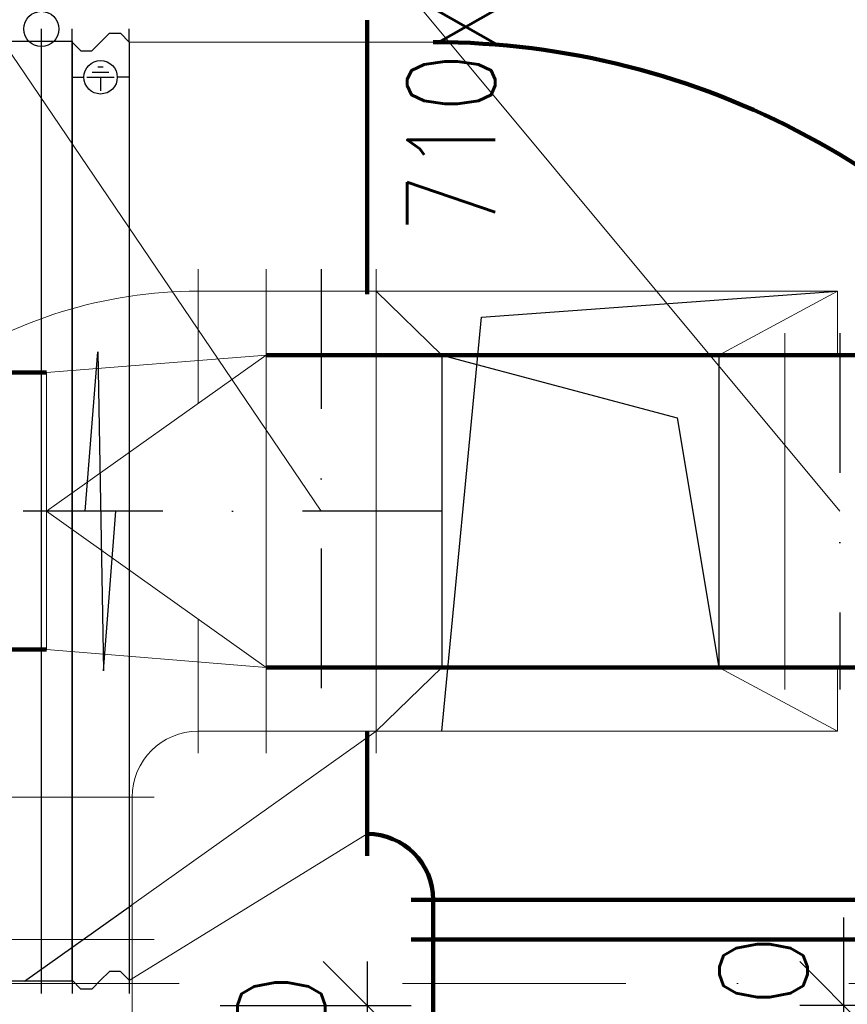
# Model space of a CAD drawing. Header units: millimetres. Extents: x -746391 to 410178, y -169697 to 100555.
# Tile 108 of 179: x 87409 to 89292, y -47 to 2191. Entities that reach past the tile are written whole.
import ezdxf
from ezdxf.lldxf.tags import DXFTag

# ---------------------------------------------------------------- set-up
doc = ezdxf.new("R2010")
doc.units = ezdxf.units.MM
for name, pattern in [('CENTERX2', [101.6, 63.5, -12.7, 12.7, -12.7]), ('DASHDOT', [25.4, 12.7, -6.35, 0, -6.35]), ('ČERCHOVANÁ', [25.4, 12.7, -6.35, 0, -6.35])]:
    doc.linetypes.add(name, pattern=pattern)
doc.layers.get('0').update_dxf_attribs({"color": 9})
doc.layers.get('Defpoints').update_dxf_attribs({"color": 9})
for name, color, linetype in [('1', 7, 'Continuous'), ('VZT-KÓTY', 2, 'Continuous'), ('VZT-ODVOD-NEVID', 4, 'ACAD_ISO02W100'), ('VZT-ODVOD-ZAŘÍZENÍ', 150, 'Continuous'), ('VZT-PŘÍOD-OSY', 1, 'ČERCHOVANÁ'), ('VZT-PŘÍVOD-NEVID', 120, 'ACAD_ISO02W100'), ('VZT-PŘÍVOD-TENKÉ', 4, 'Continuous'), ('VZT-PŘÍVOD-ZAŘÍZENÍ', 3, 'Continuous')]:
    doc.layers.add(name, color=color, linetype=linetype)
doc.layers.add('A99_N_osy', color=9, linetype='CENTERX2', lineweight=9)
doc.layers.add('VZT-KOTY', color=2, linetype='Continuous', lineweight=25)
doc.styles.add('RomanS', font='romans.shx')
tags = doc.linetypes.add('ACAD_ISO02W100', pattern=[15, 12, -3]).pattern_tags.tags
tags[6:7] = [DXFTag(74, 4), DXFTag(75, 0), DXFTag(340, '0'), DXFTag(46, 1.0), DXFTag(50, 0.0), DXFTag(44, 0.0), DXFTag(45, 0.0)]
tags[4:5] = [DXFTag(74, 4), DXFTag(75, 0), DXFTag(340, '0'), DXFTag(46, 1.0), DXFTag(50, 0.0), DXFTag(44, 0.0), DXFTag(45, 0.0)]
doc.dimstyles.new('VZT100', dxfattribs={"dimscale": 100, "dimtxt": 2, "dimasz": 2, "dimexe": 1, "dimexo": 2, "dimgap": 1, "dimtad": 1, "dimtoh": 1, "dimdec": 0, "dimzin": 0, "dimdsep": 46, "dimtxsty": 'RomanS', "dimblk": 'OBLIQUE', "dimcen": 1, "dimdle": 1, "dimclrd": 256, "dimclre": 256, "dimclrt": 256, "dimadec": 0, "dimazin": 0, "dimtfac": 1, "dimtdec": 0, "dimtmove": 2, "dimatfit": 3, "dimldrblk": 'OBLIQUE', "dimfxl": 1, "dimtolj": 1, "dimtzin": 0, "dimarcsym": 0})

# ---------------------------------------------------------------- blocks, each defined once
blk = doc.blocks.new('NWK17C0226701211622ANB14')
at = {"layer": '1'}
for p, q in [((9940.65, 7217.55), (9940.65, 7245.55)), ((10010.7, 7245.55), (10010.7, 5052.55)), ((10080.7, 7217.55), (10080.7, 7245.55)), ((9940.65, 7217.55), (10080.7, 7217.55)), ((9940.65, 5080.55), (9940.65, 7217.55)), ((10080.7, 7217.55), (10080.7, 5080.55)), ((10080.7, 5080.55), (9940.65, 5080.55)), ((9940.65, 5080.55), (9940.65, 5052.55)), ((10080.7, 5080.55), (10080.7, 5052.55))]:
    blk.add_line(p, q, dxfattribs=at)
blk.add_circle((10010.7, 7245.55), 40, dxfattribs=at)
blk = doc.blocks.new('NWK17C0226701211622ANB15')
at = {"layer": '1'}
for p, q in [((10080.7, 7215.55), (10080.7, 7245.55)), ((10145.7, 7215.55), (10165.7, 7235.55)), ((10165.7, 7235.55), (10190.7, 7235.55)), ((10190.7, 7235.55), (10210.7, 7215.55)), ((10210.7, 7215.55), (10210.7, 7245.55)), ((10080.7, 7215.55), (10100.7, 7195.55)), ((10080.7, 5082.55), (10080.7, 7215.55)), ((10125.7, 7195.55), (10145.7, 7215.55)), ((10210.7, 7215.55), (10210.7, 5082.55)), ((10100.7, 7195.55), (10125.7, 7195.55)), ((10110.7, 6149.05), (10139.2, 6511.66)), ((10139.2, 6511.66), (10152.2, 5786.44)), ((10152.2, 5786.44), (10180.7, 6149.05)), ((10100.7, 5062.55), (10080.7, 5082.55)), ((10080.7, 5082.55), (10080.7, 5052.55)), ((10145.7, 5082.55), (10125.7, 5062.55)), ((10165.7, 5102.55), (10145.7, 5082.55)), ((10190.7, 5102.55), (10165.7, 5102.55)), ((10210.7, 5082.55), (10190.7, 5102.55)), ((10210.7, 5082.55), (10210.7, 5052.55)), ((10125.7, 5062.55), (10100.7, 5062.55))]:
    blk.add_line(p, q, dxfattribs=at)
blk = doc.blocks.new('NWK17C0226701211622UT81')
at = {"layer": '1'}
for p, q in [((10126.7, 7147.55), (10164.7, 7147.55)), ((10139.7, 7159.55), (10151.7, 7159.55)), ((10080.7, 7135.55), (10107.7, 7135.55)), ((10114.7, 7135.55), (10176.7, 7135.55)), ((10145.7, 7135.55), (10145.7, 7104.55)), ((10210.7, 7135.55), (10183.7, 7135.55))]:
    blk.add_line(p, q, dxfattribs=at)
blk.add_circle((10145.7, 7135.55), 38, dxfattribs=at)
blk = doc.blocks.new('NWK17C0226701211622KAMM67')
at = {"layer": '1'}
for name in ['NWK17C0226701211622ANB14', 'NWK17C0226701211622ANB15', 'NWK17C0226701211622UT81']:
    blk.add_blockref(name, (0, 0), dxfattribs=at)
blk = doc.blocks.new('NWK17C0226701211622KAMM65')
at = {"layer": '1'}
blk.add_blockref('NWK17C0226701211622KAMM67', (0, 0), dxfattribs=at)
blk = doc.blocks.new('_Oblique')
at = {"color": 0, "linetype": 'ByBlock', "lineweight": -2}
blk.add_line((-0.5, -0.5), (0.5, 0.5), dxfattribs=at)
blk = doc.blocks.new('*D1867')
at = {"layer": 'Defpoints', "color": 0, "linetype": 'Continuous', "lineweight": 18, "ltscale": 0.5, "transparency": 16777216}
for p in [(89284.1, -50), (90150, -50), (90150, -550)]:
    blk.add_point(p, dxfattribs=at)
at = {"layer": 'VZT-KOTY', "linetype": 'Continuous', "lineweight": -2, "ltscale": 0.5, "transparency": 16777216}
for p, q in [((89284.1, -50), (89284.1, 150)), ((89950, -50), (89184.1, -50)), ((89284.1, -550), (89284.1, -50)), ((89950, -550), (89184.1, -550)), ((89284.1, -550), (89284.1, -750))]:
    blk.add_line(p, q, dxfattribs=at)
at = {"layer": 'VZT-KOTY', "linetype": 'Continuous', "lineweight": -2, "ltscale": 0.5, "transparency": 16777216, "xscale": 200, "yscale": 200, "zscale": 200}
for p, rotation in [((89284.1, -50), 270), ((89284.1, -550), 90)]:
    blk.add_blockref('_Oblique', p, dxfattribs=dict(at, rotation=rotation))
at = {"layer": 'VZT-KOTY', "linetype": 'Continuous', "lineweight": 18, "ltscale": 0.5, "transparency": 16777216, "insert": (89101.3, -142.5), "char_height": 200, "attachment_point": 5, "rotation": 90, "style": 'RomanS'}
blk.add_mtext('\\A1;500', dxfattribs=at)
blk = doc.blocks.new('*D1871')
at = {"layer": 'Defpoints', "color": 0, "linetype": 'Continuous', "lineweight": 18, "ltscale": 0.5, "transparency": 16777216}
for p in [(87664.9, -50), (87664.9, -550), (88199.7, -550)]:
    blk.add_point(p, dxfattribs=at)
at = {"layer": 'VZT-KOTY', "linetype": 'Continuous', "lineweight": -2, "ltscale": 0.5, "transparency": 16777216}
for p, q in [((88199.7, 50), (88199.7, -650)), ((87864.9, -50), (88299.7, -50)), ((87864.9, -550), (88299.7, -550))]:
    blk.add_line(p, q, dxfattribs=at)
at = {"layer": 'VZT-KOTY', "linetype": 'Continuous', "lineweight": -2, "ltscale": 0.5, "transparency": 16777216, "xscale": 200, "yscale": 200, "zscale": 200}
for p, rotation in [((88199.7, -50), 90), ((88199.7, -550), 270)]:
    blk.add_blockref('_Oblique', p, dxfattribs=dict(at, rotation=rotation))
at = {"layer": 'VZT-KOTY', "linetype": 'Continuous', "lineweight": 18, "ltscale": 0.5, "transparency": 16777216, "insert": (88004.3, -229.6), "char_height": 200, "attachment_point": 5, "rotation": 90, "style": 'RomanS'}
blk.add_mtext('\\A1;500', dxfattribs=at)
blk = doc.blocks.new('*D1873')
at = {"layer": 'Defpoints', "color": 0, "linetype": 'Continuous', "lineweight": 18, "ltscale": 0.5, "transparency": 16777216}
for p in [(91630, 4247.6), (82630, 1674.8), (91630, 1609.3)]:
    blk.add_point(p, dxfattribs=at)
at = {"layer": 'VZT-KOTY', "linetype": 'Continuous', "lineweight": -2, "ltscale": 0.5, "transparency": 16777216}
for p, q in [((82630, 1874.8), (82630, 4347.6)), ((91630, 1809.3), (91630, 4347.6)), ((82530, 4247.6), (91730, 4247.6))]:
    blk.add_line(p, q, dxfattribs=at)
at = {"layer": 'VZT-KOTY', "linetype": 'Continuous', "lineweight": -2, "ltscale": 0.5, "transparency": 16777216, "xscale": 200, "yscale": 200, "zscale": 200, "rotation": 180}
blk.add_blockref('_Oblique', (82630, 4247.6), dxfattribs=at)
at = {"layer": 'VZT-KOTY', "linetype": 'Continuous', "lineweight": -2, "ltscale": 0.5, "transparency": 16777216, "xscale": 200, "yscale": 200, "zscale": 200}
blk.add_blockref('_Oblique', (91630, 4247.6), dxfattribs=at)
at = {"layer": 'VZT-KOTY', "linetype": 'Continuous', "lineweight": 18, "ltscale": 0.5, "transparency": 16777216, "insert": (87130, 4447.6), "char_height": 200, "attachment_point": 5, "style": 'RomanS'}
blk.add_mtext('\\A1;9000', dxfattribs=at)

msp = doc.modelspace()

# ---------------------------------------------------------------- linework, layer by layer
at = {"layer": 'A99_N_osy', "linetype": 'DASHDOT', "ltscale": 40}
msp.add_line((187349.6, 0), (-3600, 0), dxfattribs=at)
at = {"layer": 'VZT-KOTY', "linetype": 'Continuous', "lineweight": 18, "ltscale": 0.5}
for p, q in [((85811.5, 5231.5), (89274.9, 1073.5)), ((85811.5, 4437.8), (88094.9, 1074))]:
    msp.add_line(p, q, dxfattribs=at)
at = {"layer": 'VZT-ODVOD-NEVID', "ltscale": 25}
msp.add_line((87419.9, 5), (87663.2, 177.9), dxfattribs=at)
at = {"layer": 'VZT-ODVOD-ZAŘÍZENÍ', "lineweight": 90}
for p, q in [((88200, 1566.9), (88200, 2190)), ((88200, 290), (88200, 573.5)), ((88300, 190), (90200, 190)), ((88350, -550), (88350, 190)), ((88300, 100), (90200, 100))]:
    msp.add_line(p, q, dxfattribs=at)
at = {"layer": 'VZT-ODVOD-ZAŘÍZENÍ', "linetype": 'Continuous', "lineweight": 18, "ltscale": 0.5}
for p, q in [((87658.2, 2140), (88350, 2140)), ((87658.2, 7), (88200, 340))]:
    msp.add_line(p, q, dxfattribs=at)
at = {"layer": 'VZT-ODVOD-ZAŘÍZENÍ', "linetype": 'Continuous', "lineweight": 90}
for centre, radius, start in [((88350, 340), 1800, 33.5125), ((88200, 190), 150, 360)]:
    msp.add_arc(centre, radius, start, 90, dxfattribs=at)
at = {"layer": 'VZT-PŘÍOD-OSY', "ltscale": 25}
for p, q in [((88094.9, 1623.5), (88094.9, 523.5)), ((89274.9, 1478.5), (89274.9, 668.5)), ((88369.9, 1074), (10405, 1074))]:
    msp.add_line(p, q, dxfattribs=at)
at = {"layer": 'VZT-PŘÍVOD-NEVID', "ltscale": 25}
for p, q in [((88460, 1515), (89269.9, 1573.5)), ((88369.9, 573.5), (88460, 1515)), ((88369.9, 1428.5), (88369.9, 718.5)), ((88369.9, 1428.5), (88905.1, 1285.8)), ((88999.9, 1428.5), (88999.9, 718.5)), ((88905.1, 1285.8), (88999.9, 718.5))]:
    msp.add_line(p, q, dxfattribs=at)
at = {"layer": 'VZT-PŘÍVOD-TENKÉ', "linetype": 'Continuous', "lineweight": 18, "ltscale": 0.5}
for p, q in [((87469.9, 1074), (87969.9, 1428.5)), ((87969.9, 718.5), (87469.9, 1074))]:
    msp.add_line(p, q, dxfattribs=at)
at = {"layer": 'VZT-PŘÍVOD-ZAŘÍZENÍ', "linetype": 'Continuous', "lineweight": 18, "ltscale": 0.5}
for p, q in [((87814.9, 1623.7), (87814.9, 1318.6)), ((87969.9, 1623.5), (87969.9, 523.5)), ((88219.9, 1623.5), (88219.9, 523.5)), ((87814.9, 1573.7), (89269.9, 1573.7)), ((88369.9, 1428.5), (88219.9, 1573.7)), ((88999.9, 1428.5), (89269.9, 1573.5)), ((89269.9, 1573.7), (89269.9, 1428.5)), ((89149.9, 1478.5), (89149.9, 668.5)), ((87469.9, 1389), (87969.9, 1428.5)), ((87469.9, 759), (87469.9, 1389)), ((87814.9, 828.7), (87814.9, 523.5)), ((87469.9, 759), (87969.9, 718.5)), ((88369.9, 718.5), (88219.9, 573.5)), ((88999.9, 718.5), (89269.9, 573.5)), ((89269.9, 718.5), (89269.9, 573.5)), ((87663.2, 177.9), (88219.9, 573.5)), ((87814.9, 573.5), (89269.9, 573.5)), ((86714.9, 423.5), (87714.9, 423.5)), ((87664.9, 423.5), (87664.9, -550)), ((86714.9, 100), (87714.9, 100))]:
    msp.add_line(p, q, dxfattribs=at)
at = {"layer": 'VZT-PŘÍVOD-ZAŘÍZENÍ', "lineweight": 90}
for p, q in [((87969.9, 1428.5), (89399.9, 1428.5)), ((87469.9, 1389), (64405, 1389)), ((87469.9, 759), (64405, 759)), ((87969.9, 718.5), (89399.9, 718.5))]:
    msp.add_line(p, q, dxfattribs=at)
at = {"layer": 'VZT-PŘÍVOD-ZAŘÍZENÍ', "linetype": 'Continuous', "lineweight": 18, "ltscale": 0.5}
for centre, radius, end in [((87814.9, 523.7), 1050, 124.4988), ((87814.9, 423.5), 150, 180)]:
    msp.add_arc(centre, radius, 90, end, dxfattribs=at)

# ---------------------------------------------------------------- block references
at = {"layer": '1'}
msp.add_blockref('NWK17C0226701211622KAMM65', (77447.5, -5075.5), dxfattribs=at)

# ---------------------------------------------------------------- texts
at = {"layer": 'VZT-KÓTY', "style": 'RomanS', "width": 0.8}
msp.add_text('710x450', height=200, rotation=90, dxfattribs=at).set_placement((88491, 1705.1))

# ---------------------------------------------------------------- dimensions: what is measured, and where the dimension line sits
at = {"layer": 'VZT-KOTY', "linetype": 'Continuous', "lineweight": 18, "ltscale": 0.5}
dim = msp.add_linear_dim(base=(91630, 4247.6), p1=(82630, 1674.8), p2=(91630, 1609.3), dimstyle='VZT100', dxfattribs=at)
dim.commit()
dim.dimension.update_dxf_attribs({"geometry": '*D1873', "text_midpoint": (87130, 4447.6)})
for base, p1, p2, picture, middle in [((89284.1, -50), (90150, -550), (90150, -50), '*D1867', (89101.3, -142.5)), ((88199.7, -550), (87664.9, -50), (87664.9, -550), '*D1871', (88004.3, -229.6))]:
    dim = msp.add_linear_dim(base=base, p1=p1, p2=p2, angle=90, dimstyle='VZT100', dxfattribs=at)
    dim.commit()
    dim.dimension.update_dxf_attribs({"geometry": picture, "text_midpoint": middle, "dimtype": 160})

doc.saveas('drawing.dxf')
